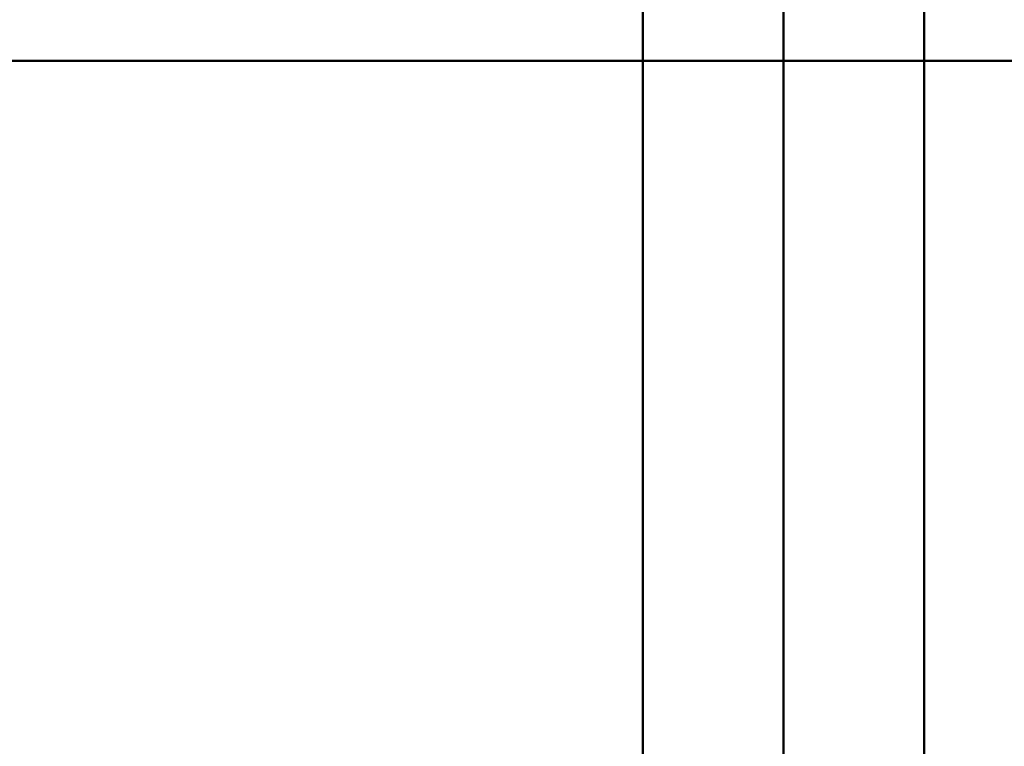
# Paper-space layout 'Layout1' of a CAD drawing. Extents: x -2 to 1033, y -36 to 596.
# Tile 197 of 256: x 370.29 to 373.79, y 462.33 to 464.91. Entities that reach past the tile are written whole.
import ezdxf

# ---------------------------------------------------------------- set-up
doc = ezdxf.new("R2010")
doc.units = 0
doc.linetypes.add('ACAD_ISO02W100', pattern=[15, 12, -3])
doc.linetypes.add('ACAD_ISO04W100', pattern=[30.5, 24, -3, 0.5, -3])
doc.layers.add('SS_ZEBRIK KOŠ', color=75, linetype='CONTINUOUS', lineweight=50)
doc.layers.add('SS_ZEBRIKY', color=24, linetype='CONTINUOUS', lineweight=50)

psp = doc.layouts.get("Layout1")

# ---------------------------------------------------------------- linework, layer by layer
at = {"layer": 'SS_ZEBRIK KOŠ', "color": 1, "linetype": 'Continuous', "ltscale": 0.25}
for p, q in [((372.5063, 546.985), (372.5063, 420.885)), ((373.5063, 420.885), (373.5063, 546.985))]:
    psp.add_line(p, q, dxfattribs=at)
at = {"layer": 'SS_ZEBRIK KOŠ', "color": 7, "linetype": 'ACAD_ISO04W100', "ltscale": 0.25}
psp.add_line((373.0063, 420.885), (373.0063, 546.985), dxfattribs=at)
at = {"layer": 'SS_ZEBRIKY', "color": 7, "linetype": 'Continuous', "ltscale": 0.25}
for p, q in [((372.5063, 464.765), (369.0063, 464.765)), ((377.0063, 464.765), (373.5063, 464.765))]:
    psp.add_line(p, q, dxfattribs=at)
at = {"layer": 'SS_ZEBRIKY', "color": 3, "linetype": 'ACAD_ISO02W100', "ltscale": 0.25}
psp.add_line((373.5063, 464.765), (372.5063, 464.765), dxfattribs=at)

doc.saveas('drawing.dxf')
